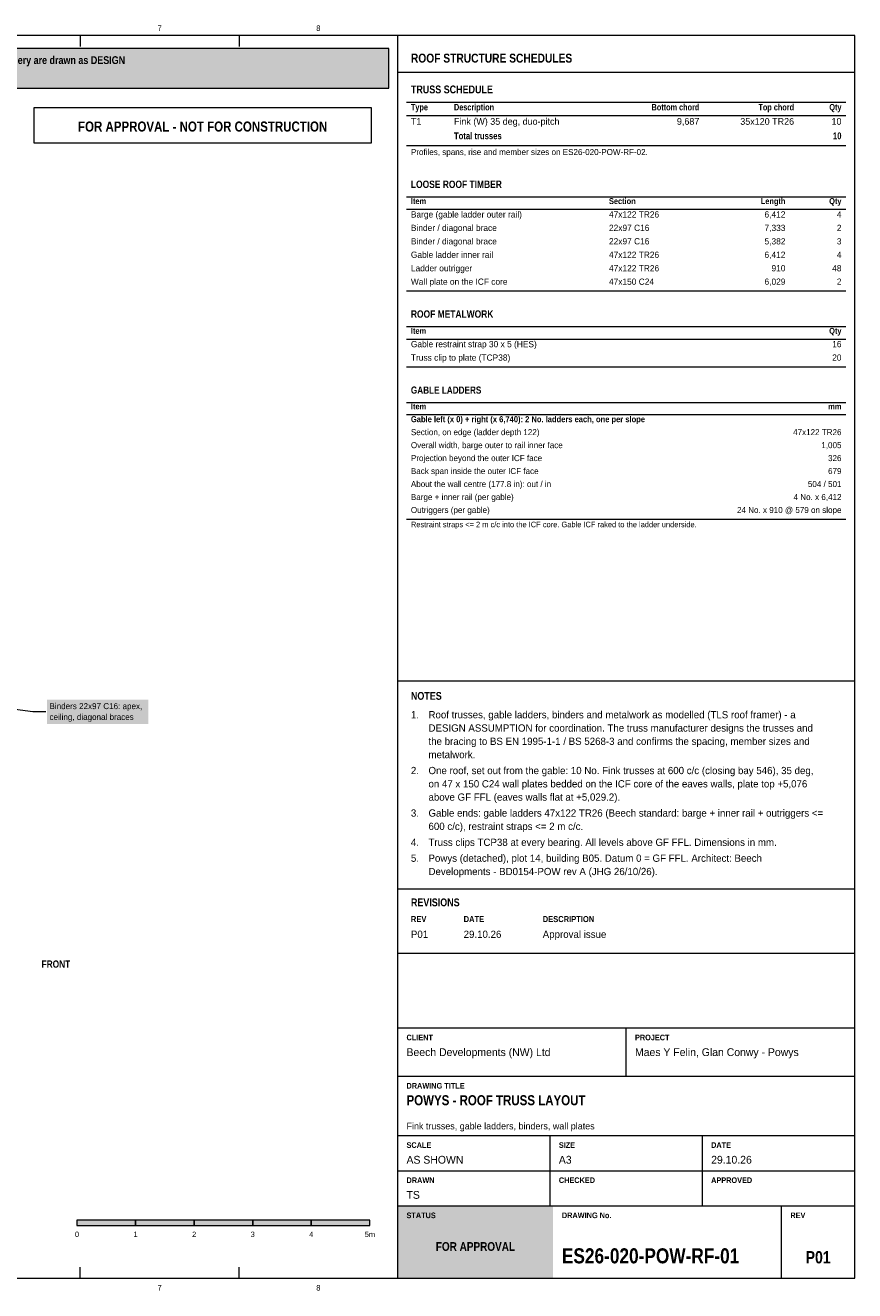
# Model space of a CAD drawing. Header units: millimetres. Extents: x 17 to 413, y 4 to 292.
# Tile 3 of 3: x 224 to 413, y 4 to 292. Entities that reach past the tile are written whole.
import ezdxf
from ezdxf.enums import TextEntityAlignment as Align

# ---------------------------------------------------------------- set-up
doc = ezdxf.new("R2010")
doc.units = ezdxf.units.MM
for name, color, linetype in [('FILL-INK', 7, 'Continuous'), ('FILL-TEAL', 7, 'Continuous'), ('FILL-WHITE', 7, 'Continuous'), ('LINE-C_8C66A6', 7, 'Continuous'), ('LINE-INK', 7, 'Continuous'), ('LINE-RED', 7, 'Continuous'), ('LINE-TEAL', 7, 'Continuous'), ('TEXT-C_8C66A6', 7, 'Continuous'), ('TEXT-EPS', 7, 'Continuous'), ('TEXT-INK', 7, 'Continuous'), ('TEXT-RED', 7, 'Continuous'), ('TEXT-STEEL_GREY', 7, 'Continuous'), ('TEXT-TEAL', 7, 'Continuous'), ('TEXT-WHITE', 7, 'Continuous')]:
    doc.layers.add(name, color=color, linetype=linetype)
doc.styles.add('OpenSansCondensed-Bold', font='OpenSansCondensed-Bold.ttf')

msp = doc.modelspace()

# ---------------------------------------------------------------- hatches: boundary and pattern name
at = {"layer": 'FILL-INK', "true_color": 0x14141a}
h = msp.add_hatch(color=256, dxfattribs=at)
h.dxf.hatch_style = 1
h.paths.add_polyline_path([(236, 19), (249.33, 19), (249.33, 20.2), (236, 20.2)])
h = msp.add_hatch(color=256, dxfattribs=at)
h.dxf.hatch_style = 1
h.paths.add_polyline_path([(262.67, 19), (276, 19), (276, 20.2), (262.67, 20.2)])
h = msp.add_hatch(color=256, dxfattribs=at)
h.dxf.hatch_style = 1
h.paths.add_polyline_path([(289.33, 19), (302.67, 19), (302.67, 20.2), (289.33, 20.2)])
at = {"layer": 'FILL-TEAL', "true_color": 0x009e85}
h = msp.add_hatch(color=256, dxfattribs=at)
h.dxf.hatch_style = 1
h.paths.add_polyline_path([(309.01, 7), (344.37, 7), (344.37, 23.5), (309.01, 23.5)])
at = {"layer": 'FILL-WHITE', "true_color": 0xfff5f0}
h = msp.add_hatch(color=256, dxfattribs=at)
h.dxf.hatch_style = 1
h.paths.add_polyline_path([(23, 278), (307, 278), (307, 287), (23, 287)])
at = {"layer": 'FILL-WHITE', "true_color": 0xffffff}
h = msp.add_hatch(color=256, dxfattribs=at)
h.dxf.hatch_style = 1
h.paths.add_polyline_path([(229.15, 133.22), (252.27, 133.22), (252.27, 138.77), (229.15, 138.77)])
h = msp.add_hatch(color=256, dxfattribs=at)
h.dxf.hatch_style = 1
h.paths.add_polyline_path([(249.33, 19), (262.67, 19), (262.67, 20.2), (249.33, 20.2)])
h = msp.add_hatch(color=256, dxfattribs=at)
h.dxf.hatch_style = 1
h.paths.add_polyline_path([(276, 19), (289.33, 19), (289.33, 20.2), (276, 20.2)])

# ---------------------------------------------------------------- linework, layer by layer
at = {"layer": 'LINE-C_8C66A6', "lineweight": 5}
for p, q in [((170, 143.48), (225.95, 136.06)), ((225.95, 136.06), (228.95, 136.06))]:
    msp.add_line(p, q, dxfattribs=at)
at = {"layer": 'LINE-INK', "lineweight": 5}
for p, q in [((236.75, 290), (236.75, 287.5)), ((272.88, 290), (272.88, 287.5)), ((309, 7), (309, 290)), ((311, 274.8), (411, 274.8)), ((311, 271.72), (411, 271.72)), ((311, 264.96), (411, 264.96)), ((311, 253.25), (411, 253.25)), ((311, 250.39), (411, 250.39)), ((311, 231.81), (411, 231.81)), ((311, 223.71), (411, 223.71)), ((311, 220.85), (411, 220.85)), ((311, 214.52), (411, 214.52)), ((311, 206.42), (411, 206.42)), ((311, 203.67), (411, 203.67)), ((311, 179.85), (411, 179.85)), ((309, 143.02), (413, 143.02)), ((309, 95.7), (413, 95.7)), ((309, 81), (413, 81)), ((309, 64), (413, 64)), ((361, 53), (361, 64)), ((309, 53), (413, 53)), ((309, 39.5), (413, 39.5)), ((343.67, 31.5), (343.67, 39.5)), ((378.33, 31.5), (378.33, 39.5)), ((309, 31.5), (413, 31.5)), ((343.67, 23.5), (343.67, 31.5)), ((378.33, 23.5), (378.33, 31.5)), ((309, 23.5), (413, 23.5)), ((396.36, 7), (396.36, 23.5)), ((236.75, 7), (236.75, 9.5)), ((272.88, 7), (272.88, 9.5))]:
    msp.add_line(p, q, dxfattribs=at)
for points in [[(20, 7), (413, 7), (413, 290), (20, 290)], [(236, 19), (249.33, 19), (249.33, 20.2), (236, 20.2)], [(249.33, 19), (262.67, 19), (262.67, 20.2), (249.33, 20.2)], [(262.67, 19), (276, 19), (276, 20.2), (262.67, 20.2)], [(276, 19), (289.33, 19), (289.33, 20.2), (276, 20.2)], [(289.33, 19), (302.67, 19), (302.67, 20.2), (289.33, 20.2)]]:
    msp.add_lwpolyline(points, close=True, dxfattribs=at)
at = {"layer": 'LINE-RED', "lineweight": 5}
for points in [[(23, 278), (307, 278), (307, 287), (23, 287)], [(226.21, 265.5), (303, 265.5), (303, 273.5), (226.21, 273.5)]]:
    msp.add_lwpolyline(points, close=True, dxfattribs=at)
at = {"layer": 'LINE-TEAL', "lineweight": 5}
msp.add_line((309, 281.6), (413, 281.6), dxfattribs=at)

# ---------------------------------------------------------------- texts
at = {"layer": 'TEXT-C_8C66A6'}
for s, p in [('ceiling, diagonal braces', (229.75, 134.12)), ('Binders 22x97 C16: apex,', (229.75, 136.59))]:
    msp.add_text(s, height=1.3716, dxfattribs=at).set_placement(p)
at = {"layer": 'TEXT-EPS', "style": 'OpenSansCondensed-Bold'}
msp.add_text('STATUS', height=1.27, dxfattribs=at).set_placement((311, 20.7))
at = {"layer": 'TEXT-INK', "style": 'OpenSansCondensed-Bold'}
for s, height, p in [('ICF PACKAGE: Nudura ICF formwork and accessories are our supply. Raft and foundations AS PER THE ARCHITECTURAL DRAWINGS; joist ledgers by the engineer. Floors, stairs, partitions, roof and joinery are drawn as DESIGN', 1.778, (24.6, 283.47)), ('TRUSS SCHEDULE', 1.778, (312, 276.8)), ('Total trusses', 1.524, (321.8, 266.36)), ('LOOSE ROOF TIMBER', 1.6764, (312, 255.25)), ('ROOF METALWORK', 1.6764, (312, 225.71)), ('GABLE LADDERS', 1.6256, (312, 208.42)), ('NOTES', 1.778, (312, 138.72)), ('REVISIONS', 1.778, (312, 91.7)), ('POWYS - ROOF TRUSS LAYOUT', 2.286, (311, 46.4)), ('ES26-020-POW-RF-01', 3.429, (346.36, 10.4))]:
    msp.add_text(s, height=height, dxfattribs=at).set_placement(p)
at = {"layer": 'TEXT-INK'}
for s, height, p in [('T1', 1.524, (312, 269.64)), ('Fink (W) 35 deg, duo-pitch', 1.524, (321.8, 269.64)), ('Barge (gable ladder outer rail)', 1.4224, (312, 248.52)), ('47x122 TR26', 1.4224, (357.08, 248.52)), ('Binder / diagonal brace', 1.4224, (312, 245.46)), ('22x97 C16', 1.422, (357.08, 245.46)), ('Binder / diagonal brace', 1.4224, (312, 242.4)), ('22x97 C16', 1.422, (357.08, 242.4)), ('Gable ladder inner rail', 1.4224, (312, 239.34)), ('47x122 TR26', 1.4224, (357.08, 239.34)), ('Ladder outrigger', 1.4224, (312, 236.27)), ('47x122 TR26', 1.4224, (357.08, 236.27)), ('Wall plate on the ICF core', 1.4224, (312, 233.21)), ('47x150 C24', 1.422, (357.08, 233.21)), ('Gable restraint strap 30 x 5 (HES)', 1.4224, (312, 218.99)), ('Truss clip to plate (TCP38)', 1.4224, (312, 215.92)), ('Section, on edge (ladder depth 122)', 1.3716, (312, 198.97)), ('Overall width, barge outer to rail inner face', 1.3716, (312, 196.01)), ('Projection beyond the outer ICF face', 1.3716, (312, 193.06)), ('Back span inside the outer ICF face', 1.3716, (312, 190.11)), ('About the wall centre (177.8 in): out / in', 1.3716, (312, 187.15)), ('Barge + inner rail (per gable)', 1.3716, (312, 184.2)), ('Outriggers (per gable)', 1.3716, (312, 181.25)), ('1.', 1.651, (312, 134.5)), ('Roof trusses, gable ladders, binders and metalwork as modelled (TLS roof framer) - a', 1.651, (316, 134.5)), ('DESIGN ASSUMPTION for coordination. The truss manufacturer designs the trusses and', 1.651, (316, 131.47)), ('the bracing to BS EN 1995-1-1 / BS 5268-3 and confirms the spacing, member sizes and', 1.651, (316, 128.44)), ('metalwork.', 1.651, (316, 125.42)), ('2.', 1.651, (312, 121.79)), ('One roof, set out from the gable: 10 No. Fink trusses at 600 c/c (closing bay 546), 35 deg,', 1.651, (316, 121.79)), ('on 47 x 150 C24 wall plates bedded on the ICF core of the eaves walls, plate top +5,076', 1.651, (316, 118.76)), ('above GF FFL (eaves walls flat at +5,029.2).', 1.651, (316, 115.74)), ('3.', 1.651, (312, 112.11)), ('Gable ends: gable ladders 47x122 TR26 (Beech standard: barge + inner rail + outriggers <=', 1.651, (316, 112.11)), ('600 c/c), restraint straps <= 2 m c/c.', 1.651, (316, 109.08)), ('4.', 1.651, (312, 105.45)), ('Truss clips TCP38 at every bearing. All levels above GF FFL. Dimensions in mm.', 1.651, (316, 105.45)), ('5.', 1.651, (312, 101.83)), ('Powys (detached), plot 14, building B05. Datum 0 = GF FFL. Architect: Beech', 1.651, (316, 101.83)), ('Developments - BD0154-POW rev A (JHG 26/10/26).', 1.651, (316, 98.8)), ('P01', 1.651, (312, 84.5)), ('29.10.26', 1.651, (324, 84.5)), ('Approval issue', 1.651, (342, 84.5)), ('Beech Developments (NW) Ltd', 1.778, (311, 57.6)), ('Maes Y Felin, Glan Conwy - Powys', 1.778, (363, 57.6)), ('AS SHOWN', 1.778, (311, 33.1)), ('A3', 1.778, (345.67, 33.1)), ('29.10.26', 1.778, (380.33, 33.1)), ('TS', 1.778, (311, 25.1))]:
    msp.add_text(s, height=height, dxfattribs=at).set_placement(p)
for s, height, p in [('9,687', 1.524, (377.64, 269.64)), ('35x120 TR26', 1.524, (399.2, 269.64)), ('10', 1.524, (410, 269.64)), ('6,412', 1.422, (397.24, 248.52)), ('4', 1.42, (410, 248.52)), ('7,333', 1.422, (397.24, 245.46)), ('2', 1.42, (410, 245.46)), ('5,382', 1.422, (397.24, 242.4)), ('3', 1.42, (410, 242.4)), ('6,412', 1.422, (397.24, 239.34)), ('4', 1.42, (410, 239.34)), ('910', 1.422, (397.24, 236.27)), ('48', 1.422, (410, 236.27)), ('6,029', 1.422, (397.24, 233.21)), ('2', 1.42, (410, 233.21)), ('16', 1.422, (410, 218.99)), ('20', 1.422, (410, 215.92)), ('47x122 TR26', 1.3716, (410, 198.97)), ('1,005', 1.372, (410, 196.01)), ('326', 1.372, (410, 193.06)), ('679', 1.372, (410, 190.11)), ('504 / 501', 1.372, (410, 187.15)), ('4 No. x 6,412', 1.3716, (410, 184.2)), ('24 No. x 910 @ 579 on slope', 1.3716, (410, 181.25))]:
    msp.add_text(s, height=height, dxfattribs=at).set_placement(p, align=Align.RIGHT)
at = {"layer": 'TEXT-INK', "style": 'OpenSansCondensed-Bold'}
msp.add_text('10', height=1.524, dxfattribs=at).set_placement((410, 266.36), align=Align.RIGHT)
at = {"layer": 'TEXT-INK'}
for s, height, p in [('0', 1.22, (236, 16.4)), ('1', 1.22, (249.33, 16.4)), ('2', 1.22, (262.67, 16.4)), ('3', 1.22, (276, 16.4)), ('4', 1.22, (289.33, 16.4)), ('5m', 1.219, (302.67, 16.4))]:
    msp.add_text(s, height=height, dxfattribs=at).set_placement(p, align=Align.CENTER)
at = {"layer": 'TEXT-INK', "style": 'OpenSansCondensed-Bold'}
msp.add_text('P01', height=2.794, dxfattribs=at).set_placement((404.68, 10.4), align=Align.CENTER)
at = {"layer": 'TEXT-RED', "style": 'OpenSansCondensed-Bold'}
msp.add_text('FOR APPROVAL - NOT FOR CONSTRUCTION', height=2.286, dxfattribs=at).set_placement((264.6, 268.1), align=Align.CENTER)
at = {"layer": 'TEXT-STEEL_GREY'}
for s, p in [('7', (254.81, 291)), ('8', (290.94, 291)), ('7', (254.81, 4.2)), ('8', (290.94, 4.2))]:
    msp.add_text(s, height=1.27, dxfattribs=at).set_placement(p, align=Align.CENTER)
at = {"layer": 'TEXT-STEEL_GREY', "style": 'OpenSansCondensed-Bold'}
for s, height, p in [('Type', 1.448, (312, 272.92)), ('Description', 1.4478, (321.8, 272.92)), ('Item', 1.346, (312, 251.59)), ('Section', 1.346, (357.08, 251.59)), ('Item', 1.346, (312, 222.05)), ('Item', 1.295, (312, 204.87)), ('REV', 1.372, (312, 88.1)), ('DATE', 1.372, (324, 88.1)), ('DESCRIPTION', 1.3716, (342, 88.1)), ('FRONT', 1.651, (227.95, 77.72)), ('CLIENT', 1.27, (311, 61.2)), ('PROJECT', 1.27, (363, 61.2)), ('DRAWING TITLE', 1.27, (311, 50.2)), ('SCALE', 1.27, (311, 36.7)), ('SIZE', 1.27, (345.67, 36.7)), ('DATE', 1.27, (380.33, 36.7)), ('DRAWN', 1.27, (311, 28.7)), ('CHECKED', 1.27, (345.67, 28.7)), ('APPROVED', 1.27, (380.33, 28.7)), ('DRAWING No.', 1.27, (346.36, 20.7)), ('REV', 1.27, (398.36, 20.7))]:
    msp.add_text(s, height=height, dxfattribs=at).set_placement(p)
for s, height, p in [('Bottom chord', 1.4478, (377.64, 272.92)), ('Top chord', 1.448, (399.2, 272.92)), ('Qty', 1.448, (410, 272.92)), ('Length', 1.346, (397.24, 251.59)), ('Qty', 1.346, (410, 251.59)), ('Qty', 1.346, (410, 222.05)), ('mm', 1.295, (410, 204.87))]:
    msp.add_text(s, height=height, dxfattribs=at).set_placement(p, align=Align.RIGHT)
at = {"layer": 'TEXT-STEEL_GREY'}
for s, height, p in [('Profiles, spans, rise and member sizes on ES26-020-POW-RF-02.', 1.3716, (312, 262.75)), ('Restraint straps <= 2 m c/c into the ICF core. Gable ICF raked to the ladder underside.', 1.27, (312, 178)), ('Fink trusses, gable ladders, binders, wall plates', 1.524, (311, 40.9))]:
    msp.add_text(s, height=height, dxfattribs=at).set_placement(p)
at = {"layer": 'TEXT-TEAL', "style": 'OpenSansCondensed-Bold'}
for s, height, p in [('ROOF STRUCTURE SCHEDULES', 2.032, (312, 283.8)), ('Gable left (x 0) + right (x 6,740): 2 No. ladders each, one per slope', 1.3716, (312, 201.92))]:
    msp.add_text(s, height=height, dxfattribs=at).set_placement(p)
at = {"layer": 'TEXT-WHITE', "style": 'OpenSansCondensed-Bold'}
msp.add_text('FOR APPROVAL', height=1.9812, dxfattribs=at).set_placement((326.68, 13.25), align=Align.CENTER)

doc.saveas('drawing.dxf')
